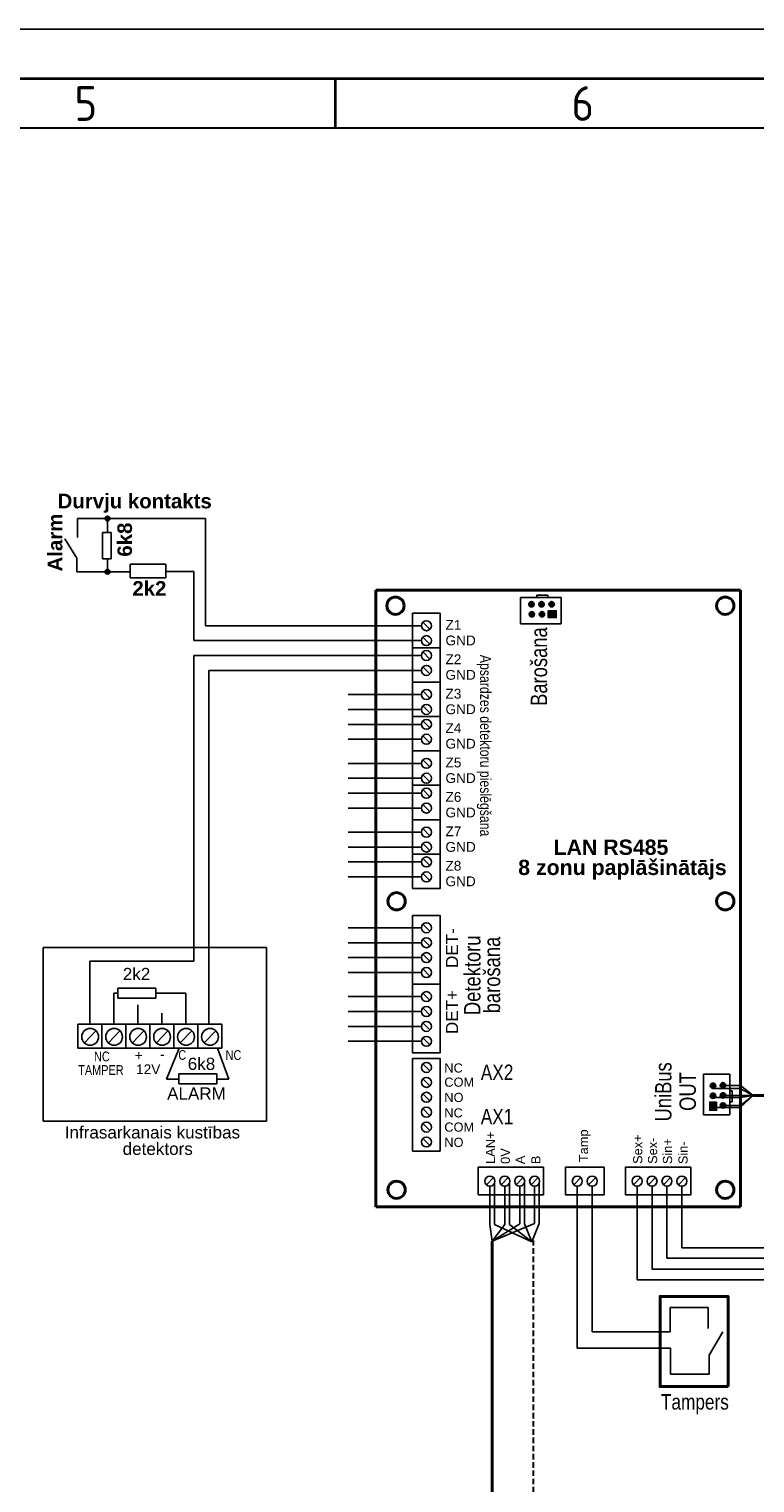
# Model space of a CAD drawing. Header units: millimetres. Extents: x -1662057 to -197461, y -941126 to 63888.
# Tile 9 of 209: x -1599149 to -1589224, y -862060 to -842181. Entities that reach past the tile are written whole.
import ezdxf

# ---------------------------------------------------------------- set-up
doc = ezdxf.new("R2010")
doc.units = ezdxf.units.MM
doc.linetypes.add('( DASHED )', pattern=[0.75, 0.5, -0.25])
doc.linetypes.add('DASHEDX2', pattern=[1.5, 1, -0.5])
doc.layers.add('ESS AS', color=5, linetype='CONTINUOUS')
doc.layers.add('Rasējuma lapa', color=7, linetype='CONTINUOUS')
doc.layers.add('VS_AS', color=5, linetype='CONTINUOUS', lineweight=25)
doc.styles.add('ARIAL', font='arialbd.ttf')
doc.styles.add('ISO', font='iso')
doc.styles.add('LV', font='arial.ttf')

# ---------------------------------------------------------------- blocks, each defined once
blk = doc.blocks.new('A2_L')
at = {"layer": 'Rasējuma lapa'}
blk.add_line((0, 420), (-594, 420), dxfattribs=at)
at = {"layer": 'Rasējuma lapa', "lineweight": 35}
for p, q in [((-5, 415), (-579, 415)), ((-342, 410), (-342, 415))]:
    blk.add_line(p, q, dxfattribs=at)
at = {"layer": 'Rasējuma lapa', "lineweight": 30}
blk.add_line((-10, 410), (-574, 410), dxfattribs=at)
at = {"layer": 'Rasējuma lapa', "style": 'ISO'}
for s, p in [('5', (-368.3, 410.75)), ('6', (-318.21, 410.75))]:
    blk.add_text(s, height=3.5, dxfattribs=at).set_placement(p)
blk = doc.blocks.new('*U1302')
at = {"layer": 'Rasējuma lapa'}
blk.add_blockref('A2_L', (0, 0), dxfattribs=at)

msp = doc.modelspace()

# ---------------------------------------------------------------- hatches: boundary and pattern name
at = {"layer": 'ESS AS', "ltscale": 10}
h = msp.add_hatch(color=0, dxfattribs=at)
edge = h.paths.add_edge_path()
edge.add_arc((-1598076.82344, -848873.53841), 32.66128, 0, 360)
h = msp.add_hatch(color=0, dxfattribs=at)
edge = h.paths.add_edge_path()
edge.add_arc((-1598076.82344, -849600.7157), 32.66128, 0, 360)
at = {"layer": 'ESS AS', "linetype": 'Continuous'}
h = msp.add_hatch(color=250, dxfattribs=at)
edge = h.paths.add_edge_path()
edge.add_arc((-1592279.57024, -850046.09253), 36.8572, 0, 360)
h = msp.add_hatch(color=250, dxfattribs=at)
edge = h.paths.add_edge_path()
edge.add_arc((-1592274.31735, -850182.75826), 36.8572, 0, 360)
h = msp.add_hatch(color=250, dxfattribs=at)
edge = h.paths.add_edge_path()
edge.add_arc((-1592141.71526, -850046.09253), 36.8572, 0, 360)
h = msp.add_hatch(color=250, dxfattribs=at)
edge = h.paths.add_edge_path()
edge.add_arc((-1592136.46238, -850182.75826), 36.8572, 0, 360)
for points in [[(-1592049.97986, -850134.4797), (-1591939.61404, -850134.4797), (-1591939.61404, -850226.81844), (-1592049.97986, -850226.81844)], [(-1589749.04072, -856852.88983), (-1589749.04072, -856963.25565), (-1589841.37946, -856963.25565), (-1589841.37946, -856852.88983)]]:
    msp.add_hatch(color=0, dxfattribs=at).paths.add_polyline_path(points)
h = msp.add_hatch(color=250, dxfattribs=at)
edge = h.paths.add_edge_path()
edge.add_arc((-1592003.86029, -850046.09253), 36.8572, 0, 360)
h = msp.add_hatch(color=250, dxfattribs=at)
edge = h.paths.add_edge_path()
edge.add_arc((-1589797.31928, -856628.55234), 36.8572, 270, 630)
h = msp.add_hatch(color=250, dxfattribs=at)
edge = h.paths.add_edge_path()
edge.add_arc((-1589797.31928, -856766.40731), 36.8572, 270, 630)
h = msp.add_hatch(color=250, dxfattribs=at)
edge = h.paths.add_edge_path()
edge.add_arc((-1589660.65355, -856623.29945), 36.8572, 270, 630)
h = msp.add_hatch(color=250, dxfattribs=at)
edge = h.paths.add_edge_path()
edge.add_arc((-1589660.65355, -856761.15443), 36.8572, 270, 630)
h = msp.add_hatch(color=250, dxfattribs=at)
edge = h.paths.add_edge_path()
edge.add_arc((-1589660.65355, -856899.00941), 36.8572, 270, 630)

# ---------------------------------------------------------------- linework, layer by layer
at = {"layer": 'ESS AS', "color": 0, "ltscale": 10}
for p, q in [((-1598489.10994, -848873.53841), (-1596737.11857, -848873.53841)), ((-1598489.10994, -848873.53841), (-1598489.10994, -849134.41547)), ((-1598076.82344, -848873.53841), (-1598076.82344, -849065.13719)), ((-1598657.82552, -849150.48353), (-1598494.07901, -849415.06875)), ((-1598144.88036, -849065.13719), (-1598024.52704, -849065.13719)), ((-1598144.88036, -849426.09024), (-1598144.88036, -849065.13719)), ((-1598024.52704, -849065.13719), (-1598024.52704, -849426.09024)), ((-1598494.07901, -849415.06875), (-1598494.07901, -849600.7157)), ((-1598494.07901, -849600.7157), (-1597765.92947, -849600.7157)), ((-1598024.52704, -849426.09024), (-1598144.88036, -849426.09024)), ((-1598076.82344, -849600.7157), (-1598076.82344, -849426.09024)), ((-1597765.92947, -849682.26356), (-1597765.92947, -849495.48875)), ((-1597765.92947, -849495.48875), (-1597276.85613, -849495.48875)), ((-1597765.92947, -849495.48875), (-1597276.85613, -849495.48875)), ((-1597276.85613, -849495.48875), (-1597276.85613, -849682.26356)), ((-1597276.85613, -849595.66076), (-1596894.19248, -849595.66076)), ((-1597276.85613, -849682.26356), (-1597765.92947, -849682.26356))]:
    msp.add_line(p, q, dxfattribs=at)
at = {"layer": 'ESS AS', "color": 0, "linetype": 'Continuous'}
for p, q in [((-1596737.11857, -848873.53841), (-1596737.11857, -850338.60924)), ((-1596894.19248, -850542.49275), (-1596894.19248, -849595.66076)), ((-1592431.44094, -849954.331), (-1591874.41327, -849954.331)), ((-1592431.44094, -850313.46088), (-1592431.44094, -849954.331)), ((-1591874.41327, -849954.331), (-1591874.41327, -850313.46088)), ((-1596737.11857, -850338.60924), (-1595436.40326, -850338.60924)), ((-1591874.41327, -850313.46088), (-1592431.44094, -850313.46088)), ((-1595436.40326, -850542.49275), (-1596894.19248, -850542.49275)), ((-1596894.19248, -854926.31419), (-1596894.19248, -850746.37625)), ((-1596894.19248, -850746.37625), (-1595436.40326, -850746.37625)), ((-1596690.54645, -854926.31419), (-1596690.54645, -850950.25976)), ((-1596690.54645, -850950.25976), (-1595436.40326, -850950.25976)), ((-1598957.10744, -857113.49525), (-1598957.10744, -854739.323)), ((-1598957.10744, -854739.323), (-1595903.4894, -854739.323)), ((-1595903.4894, -854739.323), (-1595903.4894, -857113.49525)), ((-1598481.7555, -856115.86541), (-1598481.7555, -855788.12262)), ((-1598481.7555, -855788.12262), (-1598153.8381, -855788.12262)), ((-1598392.56091, -856044.12687), (-1598236.01509, -855876.2485)), ((-1598153.8381, -855788.12262), (-1598153.8381, -856115.86541)), ((-1598153.8381, -855788.12262), (-1597825.92071, -855788.12262)), ((-1598153.8381, -856115.86541), (-1598153.8381, -855788.12262)), ((-1598064.64351, -856044.12687), (-1597908.09769, -855876.2485)), ((-1597825.92071, -855788.12262), (-1597498.00332, -855788.12262)), ((-1597825.92071, -856115.86541), (-1597825.92071, -855788.12262)), ((-1597825.92071, -855788.12262), (-1597825.92071, -856115.86541)), ((-1597736.72612, -856044.12687), (-1597580.1803, -855876.2485)), ((-1597498.00332, -856115.86541), (-1597498.00332, -855788.12262)), ((-1597498.00332, -855788.12262), (-1597498.00332, -856115.86541)), ((-1597498.00332, -855788.12262), (-1597170.08592, -855788.12262)), ((-1597408.80873, -856044.12687), (-1597252.2629, -855876.2485)), ((-1597170.08592, -855788.12262), (-1597170.08592, -856115.86541)), ((-1597170.08592, -855788.12262), (-1596842.16853, -855788.12262)), ((-1597170.08592, -856115.86541), (-1597170.08592, -855788.12262)), ((-1597080.89133, -856044.12687), (-1596924.34551, -855876.2485)), ((-1596842.16853, -855788.12262), (-1596842.16853, -856115.86541)), ((-1596842.16853, -855788.12262), (-1596514.25113, -855788.12262)), ((-1596842.16853, -856115.86541), (-1596842.16853, -855788.12262)), ((-1596752.97394, -856044.12687), (-1596596.42811, -855876.2485)), ((-1596514.25113, -855788.12262), (-1596514.25113, -856115.86541)), ((-1598153.8381, -856115.86541), (-1598481.7555, -856115.86541)), ((-1597825.92071, -856115.86541), (-1598153.8381, -856115.86541)), ((-1597498.00332, -856115.86541), (-1597825.92071, -856115.86541)), ((-1597170.08592, -856115.86541), (-1597498.00332, -856115.86541)), ((-1596842.16853, -856115.86541), (-1597170.08592, -856115.86541)), ((-1596514.25113, -856115.86541), (-1596842.16853, -856115.86541)), ((-1589928.02191, -857028.45642), (-1589928.02191, -856471.42875)), ((-1589928.02191, -856471.42875), (-1589568.89202, -856471.42875)), ((-1589568.89202, -856471.42875), (-1589568.89202, -857028.45642)), ((-1595903.4894, -857113.49525), (-1598957.10744, -857113.49525)), ((-1589568.89202, -857028.45642), (-1589928.02191, -857028.45642)), ((-1591812.72357, -858120.34971), (-1591812.72357, -857743.71099)), ((-1591812.72357, -857743.71099), (-1591284.50125, -857743.71099)), ((-1591284.50125, -857743.71099), (-1591284.50125, -858120.34971)), ((-1591284.50125, -858120.34971), (-1591812.72357, -858120.34971)), ((-1591653.2832, -860217.05423), (-1591653.2832, -858003.5283)), ((-1591449.39969, -859994.28839), (-1591449.39969, -858010.76383)), ((-1590834.56903, -858001.6979), (-1590834.56903, -859280.7502)), ((-1590630.68553, -858001.6979), (-1590630.68553, -859135.80528)), ((-1590426.80202, -858001.6979), (-1590426.80202, -858988.47131)), ((-1590222.91852, -858001.6979), (-1590222.91852, -858843.52639)), ((-1591449.39969, -859994.28839), (-1591449.39969, -859994.28839)), ((-1591653.2832, -860217.05423), (-1591653.2832, -860217.05423))]:
    msp.add_line(p, q, dxfattribs=at)
at = {"layer": 'ESS AS', "color": 0, "linetype": 'Continuous', "lineweight": 40}
for p, q in [((-1594407.80298, -849852.74351), (-1589421.75446, -849852.74351)), ((-1594407.80298, -849852.74351), (-1594407.80298, -858284.20877)), ((-1589421.75446, -849852.74351), (-1589421.75446, -858284.20877)), ((-1594407.80298, -858284.20877), (-1589421.75446, -858284.20877))]:
    msp.add_line(p, q, dxfattribs=at)
at = {"layer": 'ESS AS', "color": 0, "linetype": 'Continuous', "ltscale": 10}
for p, q in [((-1593529.02115, -850639.19967), (-1593905.65987, -850639.19967)), ((-1593529.02115, -851580.2006), (-1593905.65987, -851580.2006)), ((-1593529.02115, -852521.20152), (-1593905.65987, -852521.20152)), ((-1593529.02115, -853462.20244), (-1593905.65987, -853462.20244)), ((-1598317.7968, -855788.12262), (-1598317.7968, -854926.31419)), ((-1598317.7968, -854926.31419), (-1596894.19248, -854926.31419)), ((-1598042.35404, -854926.31419), (-1597970.79478, -854926.31419)), ((-1596690.54645, -854926.31419), (-1596690.54645, -855788.12262)), ((-1597989.87941, -855788.12262), (-1597989.87941, -855364.24273)), ((-1597989.87941, -855364.24273), (-1597935.98858, -855364.24273)), ((-1597935.98858, -855433.45876), (-1597935.98858, -855295.02669)), ((-1597935.98858, -855295.02669), (-1597416.75352, -855295.02669)), ((-1597416.75352, -855433.45876), (-1597416.75352, -855295.02669)), ((-1597006.12722, -855364.24273), (-1597416.75352, -855364.24273)), ((-1597006.12722, -855788.12262), (-1597006.12722, -855364.24273)), ((-1597935.98858, -855433.45876), (-1597416.75352, -855433.45876)), ((-1597661.96201, -855667.41638), (-1597661.96201, -855524.66681)), ((-1597661.96201, -855788.12262), (-1597661.96201, -855667.41638)), ((-1597334.04462, -855788.12262), (-1597334.04462, -855636.6493)), ((-1597095.51368, -856115.86541), (-1597267.97748, -856537.59706)), ((-1596570.5337, -856115.86541), (-1596416.35958, -856537.59706)), ((-1597267.97748, -856537.59706), (-1597102.67009, -856537.59706)), ((-1597101.78606, -856603.47286), (-1597101.78606, -856465.04079)), ((-1597101.78606, -856465.04079), (-1596582.55099, -856465.04079)), ((-1596582.55099, -856603.47286), (-1596582.55099, -856465.04079)), ((-1596416.35958, -856537.59706), (-1596581.66697, -856537.59706)), ((-1597101.78606, -856603.47286), (-1596582.55099, -856603.47286)), ((-1590222.91852, -858843.52639), (-1588967.29606, -858843.52639)), ((-1590630.68553, -859135.80528), (-1587486.90527, -859135.80528)), ((-1588345.8447, -858988.47131), (-1590426.80202, -858988.47131)), ((-1587267.88806, -859280.7502), (-1590834.56903, -859280.7502)), ((-1590383.07816, -859994.28839), (-1590383.07816, -859661.50897)), ((-1590383.07816, -859661.50897), (-1589862.59822, -859661.50897)), ((-1589862.59822, -859661.50897), (-1589862.59822, -859949.17427)), ((-1590383.07816, -859994.28839), (-1591449.39969, -859994.28839)), ((-1589850.35089, -860310.55386), (-1589660.5278, -859992.04949)), ((-1591653.2832, -860217.05423), (-1590380.51602, -860217.05423)), ((-1590380.51602, -860217.05423), (-1590380.51602, -860574.14685)), ((-1589850.35089, -860574.14685), (-1589850.35089, -860310.55386)), ((-1590380.51602, -860574.14685), (-1589850.35089, -860574.14685))]:
    msp.add_line(p, q, dxfattribs=at)
at = {"layer": 'ESS AS', "color": 6, "linetype": 'Continuous'}
for p, q in [((-1592848.11453, -858001.6979), (-1592848.11453, -858526.98418)), ((-1592784.0881, -857956.90285), (-1592784.0881, -858526.98418)), ((-1592644.23102, -858001.6979), (-1592644.23102, -858524.2129)), ((-1592580.2046, -857956.90285), (-1592580.2046, -858524.2129)), ((-1592440.34752, -858001.6979), (-1592440.34752, -858515.89763)), ((-1592376.32109, -857956.90285), (-1592376.32109, -858515.89763)), ((-1592236.46401, -858001.6979), (-1592236.46401, -858510.35436)), ((-1592172.43759, -857956.90285), (-1592172.43759, -858510.35436)), ((-1592848.11453, -858526.98418), (-1592816.43337, -858752.17114)), ((-1592236.46401, -858510.35436), (-1592816.43337, -858752.17114)), ((-1592440.34752, -858515.89763), (-1592816.43337, -858752.17114)), ((-1592644.23102, -858524.2129), (-1592816.43337, -858752.17114)), ((-1592784.0881, -858526.98418), (-1592272.37197, -858761.33981)), ((-1592580.2046, -858524.2129), (-1592272.37197, -858761.33981)), ((-1592376.32109, -858515.89763), (-1592272.37197, -858761.33981)), ((-1592172.43759, -858510.35436), (-1592272.37197, -858761.33981))]:
    msp.add_line(p, q, dxfattribs=at)
at = {"layer": 'ESS AS', "color": 0, "linetype": 'Continuous'}
for points in [[(-1592206.58652, -849954.331), (-1592056.20047, -849954.331), (-1592056.20047, -849921.37727), (-1592206.58652, -849921.37727)], [(-1593905.65987, -850168.69921), (-1593529.02115, -850168.69921), (-1593529.02115, -851109.70013), (-1593905.65987, -851109.70013)], [(-1593905.65987, -850168.69921), (-1593529.02115, -850168.69921), (-1593529.02115, -851109.70013), (-1593905.65987, -851109.70013)], [(-1592049.97986, -850134.4797), (-1591939.61404, -850134.4797), (-1591939.61404, -850226.81844), (-1592049.97986, -850226.81844)], [(-1593905.65987, -851109.70013), (-1593529.02115, -851109.70013), (-1593529.02115, -852050.70106), (-1593905.65987, -852050.70106)], [(-1593905.65987, -851109.70013), (-1593529.02115, -851109.70013), (-1593529.02115, -852050.70106), (-1593905.65987, -852050.70106)], [(-1593905.65987, -852050.70106), (-1593529.02115, -852050.70106), (-1593529.02115, -852991.70198), (-1593905.65987, -852991.70198)], [(-1593905.65987, -852050.70106), (-1593529.02115, -852050.70106), (-1593529.02115, -852991.70198), (-1593905.65987, -852991.70198)], [(-1593905.65987, -852991.70198), (-1593529.02115, -852991.70198), (-1593529.02115, -853932.7029), (-1593905.65987, -853932.7029)], [(-1593905.65987, -852991.70198), (-1593529.02115, -852991.70198), (-1593529.02115, -853932.7029), (-1593905.65987, -853932.7029)], [(-1593905.65987, -854299.10078), (-1593529.02115, -854299.10078), (-1593529.02115, -855240.1017), (-1593905.65987, -855240.1017)], [(-1593905.65987, -854299.10078), (-1593529.02115, -854299.10078), (-1593529.02115, -855240.1017), (-1593905.65987, -855240.1017)], [(-1593905.65987, -855240.1017), (-1593529.02115, -855240.1017), (-1593529.02115, -856181.10262), (-1593905.65987, -856181.10262)], [(-1593905.65987, -855240.1017), (-1593529.02115, -855240.1017), (-1593529.02115, -856181.10262), (-1593905.65987, -856181.10262)], [(-1593905.65987, -856255.11185), (-1593529.02115, -856255.11185), (-1593529.02115, -857522.9523), (-1593905.65987, -857522.9523)], [(-1589568.89202, -856696.28317), (-1589568.89202, -856846.66922), (-1589535.93829, -856846.66922), (-1589535.93829, -856696.28317)], [(-1589749.04072, -856852.88983), (-1589749.04072, -856963.25565), (-1589841.37946, -856963.25565), (-1589841.37946, -856852.88983)], [(-1592112.93138, -857743.71099), (-1592112.93138, -858120.34971), (-1593007.5549, -858120.34971), (-1593007.5549, -857743.71099)], [(-1590099.38588, -857743.71099), (-1590099.38588, -858120.34971), (-1590994.00941, -858120.34971), (-1590994.00941, -857743.71099)]]:
    msp.add_lwpolyline(points, close=True, dxfattribs=at)
at = {"layer": 'ESS AS', "color": 0, "linetype": 'Continuous', "ltscale": 50}
for points in [[(-1593783.9822, -850338.60924), (-1595436.40326, -850338.60924)], [(-1593783.9822, -850338.60924), (-1595436.40326, -850338.60924)], [(-1593783.9822, -850542.49275), (-1595436.40326, -850542.49275)], [(-1593783.9822, -850542.49275), (-1595436.40326, -850542.49275)], [(-1593783.9822, -850746.37625), (-1595436.40326, -850746.37625)], [(-1593783.9822, -850746.37625), (-1595436.40326, -850746.37625)], [(-1593783.9822, -850950.25976), (-1595436.40326, -850950.25976)], [(-1593783.9822, -850950.25976), (-1595436.40326, -850950.25976)], [(-1593783.9822, -851279.61016), (-1594785.69153, -851279.61016)], [(-1593783.9822, -851279.61016), (-1594785.69153, -851279.61016)], [(-1593783.9822, -851483.49367), (-1594785.69153, -851483.49367)], [(-1593783.9822, -851483.49367), (-1594785.69153, -851483.49367)], [(-1593783.9822, -851687.37718), (-1594785.69153, -851687.37718)], [(-1593783.9822, -851687.37718), (-1594785.69153, -851687.37718)], [(-1593783.9822, -851891.26068), (-1594785.69153, -851891.26068)], [(-1593783.9822, -851891.26068), (-1594785.69153, -851891.26068)], [(-1593783.9822, -852220.61108), (-1594785.69153, -852220.61108)], [(-1593783.9822, -852220.61108), (-1594785.69153, -852220.61108)], [(-1593783.9822, -852424.49459), (-1594785.69153, -852424.49459)], [(-1593783.9822, -852424.49459), (-1594785.69153, -852424.49459)], [(-1593783.9822, -852628.3781), (-1594785.69153, -852628.3781)], [(-1593783.9822, -852628.3781), (-1594785.69153, -852628.3781)], [(-1593783.9822, -852832.2616), (-1594785.69153, -852832.2616)], [(-1593783.9822, -852832.2616), (-1594785.69153, -852832.2616)], [(-1593783.9822, -853161.61201), (-1594785.69153, -853161.61201)], [(-1593783.9822, -853161.61201), (-1594785.69153, -853161.61201)], [(-1593783.9822, -853365.49551), (-1594785.69153, -853365.49551)], [(-1593783.9822, -853365.49551), (-1594785.69153, -853365.49551)], [(-1593783.9822, -853569.37902), (-1594785.69153, -853569.37902)], [(-1593783.9822, -853569.37902), (-1594785.69153, -853569.37902)], [(-1593783.9822, -853773.26252), (-1594785.69153, -853773.26252)], [(-1593783.9822, -853773.26252), (-1594785.69153, -853773.26252)], [(-1593783.9822, -854469.01081), (-1594785.69153, -854469.01081)], [(-1593783.9822, -854469.01081), (-1594785.69153, -854469.01081)], [(-1593783.9822, -854672.89431), (-1594785.69153, -854672.89431)], [(-1593783.9822, -854672.89431), (-1594785.69153, -854672.89431)], [(-1593783.9822, -854876.77782), (-1594785.69153, -854876.77782)], [(-1593783.9822, -854876.77782), (-1594785.69153, -854876.77782)], [(-1593783.9822, -855080.66132), (-1594785.69153, -855080.66132)], [(-1593783.9822, -855080.66132), (-1594785.69153, -855080.66132)], [(-1593783.9822, -855410.01173), (-1594785.69153, -855410.01173)], [(-1593783.9822, -855410.01173), (-1594785.69153, -855410.01173)], [(-1593783.9822, -855613.89523), (-1594785.69153, -855613.89523)], [(-1593783.9822, -855613.89523), (-1594785.69153, -855613.89523)], [(-1593783.9822, -855817.77874), (-1594785.69153, -855817.77874)], [(-1593783.9822, -855817.77874), (-1594785.69153, -855817.77874)], [(-1593783.9822, -856021.66225), (-1594785.69153, -856021.66225)], [(-1593783.9822, -856021.66225), (-1594785.69153, -856021.66225)]]:
    msp.add_lwpolyline(points, dxfattribs=at)
at = {"layer": 'ESS AS', "color": 0, "linetype": 'Continuous'}
for points in [[(-1593667.64943, -850386.81628), (-1593764.00573, -850290.40221)], [(-1593667.64943, -850386.81628), (-1593764.00573, -850290.40221)], [(-1593667.64943, -850590.69979), (-1593764.00573, -850494.28571)], [(-1593667.64943, -850590.69979), (-1593764.00573, -850494.28571)], [(-1593667.64943, -850794.58329), (-1593764.00573, -850698.16922)], [(-1593667.64943, -850794.58329), (-1593764.00573, -850698.16922)], [(-1593667.64943, -850998.4668), (-1593764.00573, -850902.05272)], [(-1593667.64943, -850998.4668), (-1593764.00573, -850902.05272)], [(-1593667.64943, -851327.8172), (-1593764.00573, -851231.40313)], [(-1593667.64943, -851327.8172), (-1593764.00573, -851231.40313)], [(-1593667.64943, -851531.70071), (-1593764.00573, -851435.28663)], [(-1593667.64943, -851531.70071), (-1593764.00573, -851435.28663)], [(-1593667.64943, -851735.58421), (-1593764.00573, -851639.17014)], [(-1593667.64943, -851735.58421), (-1593764.00573, -851639.17014)], [(-1593667.64943, -851939.46772), (-1593764.00573, -851843.05364)], [(-1593667.64943, -851939.46772), (-1593764.00573, -851843.05364)], [(-1593667.64943, -852268.81812), (-1593764.00573, -852172.40405)], [(-1593667.64943, -852268.81812), (-1593764.00573, -852172.40405)], [(-1593667.64943, -852472.70163), (-1593764.00573, -852376.28755)], [(-1593667.64943, -852472.70163), (-1593764.00573, -852376.28755)], [(-1593667.64943, -852676.58513), (-1593764.00573, -852580.17106)], [(-1593667.64943, -852676.58513), (-1593764.00573, -852580.17106)], [(-1593667.64943, -852880.46864), (-1593764.00573, -852784.05456)], [(-1593667.64943, -852880.46864), (-1593764.00573, -852784.05456)], [(-1593667.64943, -853209.81904), (-1593764.00573, -853113.40497)], [(-1593667.64943, -853209.81904), (-1593764.00573, -853113.40497)], [(-1593667.64943, -853413.70255), (-1593764.00573, -853317.28847)], [(-1593667.64943, -853413.70255), (-1593764.00573, -853317.28847)], [(-1593667.64943, -853617.58605), (-1593764.00573, -853521.17198)], [(-1593667.64943, -853617.58605), (-1593764.00573, -853521.17198)], [(-1593667.64943, -853821.46956), (-1593764.00573, -853725.05548)], [(-1593667.64943, -853821.46956), (-1593764.00573, -853725.05548)], [(-1593667.64943, -854517.21785), (-1593764.00573, -854420.80377)], [(-1593667.64943, -854517.21785), (-1593764.00573, -854420.80377)], [(-1593667.64943, -854721.10135), (-1593764.00573, -854624.68728)], [(-1593667.64943, -854721.10135), (-1593764.00573, -854624.68728)], [(-1593667.64943, -854924.98486), (-1593764.00573, -854828.57078)], [(-1593667.64943, -854924.98486), (-1593764.00573, -854828.57078)], [(-1593667.64943, -855128.86836), (-1593764.00573, -855032.45429)], [(-1593667.64943, -855128.86836), (-1593764.00573, -855032.45429)], [(-1593667.64943, -855458.21877), (-1593764.00573, -855361.80469)], [(-1593667.64943, -855458.21877), (-1593764.00573, -855361.80469)], [(-1593667.64943, -855662.10227), (-1593764.00573, -855565.6882)], [(-1593667.64943, -855662.10227), (-1593764.00573, -855565.6882)], [(-1593667.64943, -855865.98578), (-1593764.00573, -855769.5717)], [(-1593667.64943, -855865.98578), (-1593764.00573, -855769.5717)], [(-1593667.64943, -856069.86928), (-1593764.00573, -855973.45521)], [(-1593667.64943, -856069.86928), (-1593764.00573, -855973.45521)], [(-1593667.64943, -856426.85152), (-1593764.00573, -856330.43745)], [(-1593667.64943, -856426.85152), (-1593764.00573, -856330.43745)], [(-1593667.64943, -856630.73503), (-1593764.00573, -856534.32095)], [(-1593667.64943, -856630.73503), (-1593764.00573, -856534.32095)], [(-1593667.64943, -856834.61854), (-1593764.00573, -856738.20446)], [(-1593667.64943, -856834.61854), (-1593764.00573, -856738.20446)], [(-1593667.64943, -857038.50204), (-1593764.00573, -856942.08797)], [(-1593667.64943, -857038.50204), (-1593764.00573, -856942.08797)], [(-1593667.64943, -857242.38555), (-1593764.00573, -857145.97147)], [(-1593667.64943, -857242.38555), (-1593764.00573, -857145.97147)], [(-1593667.64943, -857446.26905), (-1593764.00573, -857349.85498)], [(-1593667.64943, -857446.26905), (-1593764.00573, -857349.85498)], [(-1592896.32156, -857981.72143), (-1592799.90749, -857885.36513)], [(-1592896.32156, -857981.72143), (-1592799.90749, -857885.36513)], [(-1592692.43806, -857981.72143), (-1592596.02398, -857885.36513)], [(-1592692.43806, -857981.72143), (-1592596.02398, -857885.36513)], [(-1592488.55455, -857981.72143), (-1592392.14048, -857885.36513)], [(-1592488.55455, -857981.72143), (-1592392.14048, -857885.36513)], [(-1592284.67105, -857981.72143), (-1592188.25697, -857885.36513)], [(-1592284.67105, -857981.72143), (-1592188.25697, -857885.36513)], [(-1591701.49023, -857981.72143), (-1591605.07616, -857885.36513)], [(-1591701.49023, -857981.72143), (-1591605.07616, -857885.36513)], [(-1591497.60673, -857981.72143), (-1591401.19265, -857885.36513)], [(-1591497.60673, -857981.72143), (-1591401.19265, -857885.36513)], [(-1590882.77607, -857981.72143), (-1590786.36199, -857885.36513)], [(-1590882.77607, -857981.72143), (-1590786.36199, -857885.36513)], [(-1590678.89256, -857981.72143), (-1590582.47849, -857885.36513)], [(-1590678.89256, -857981.72143), (-1590582.47849, -857885.36513)], [(-1590475.00906, -857981.72143), (-1590378.59498, -857885.36513)], [(-1590475.00906, -857981.72143), (-1590378.59498, -857885.36513)], [(-1590271.12555, -857981.72143), (-1590174.71148, -857885.36513)], [(-1590271.12555, -857981.72143), (-1590174.71148, -857885.36513)]]:
    msp.add_lwpolyline(points, dxfattribs=at)
at = {"layer": 'ESS AS', "color": 5, "linetype": 'Continuous', "const_width": 42.10832}
msp.add_lwpolyline([(-1589247.46858, -856761.15443), (-1587738.08561, -856761.15443), (-1587738.08561, -851240.91272), (-1586434.94373, -851240.91272)], dxfattribs=at)
at = {"layer": 'ESS AS', "color": 0, "linetype": 'Continuous', "ltscale": 10}
msp.add_lwpolyline([(-1597909.27818, -855882.09839), (-1597906.68734, -855877.58615)], dxfattribs=at)
at = {"layer": 'ESS AS', "color": 5, "linetype": 'Continuous'}
for points in [[(-1589797.31928, -856665.40953), (-1589425.96077, -856665.40953), (-1589247.46858, -856761.15443)], [(-1589623.79635, -856623.29945), (-1589421.75446, -856623.29945), (-1589247.46858, -856761.15443)], [(-1589767.11809, -856787.5341), (-1589422.82765, -856787.5341), (-1589247.46858, -856761.15443)], [(-1589749.04072, -856928.06396), (-1589424.74298, -856928.06396), (-1589247.46858, -856761.15443)], [(-1589623.79635, -856761.15443), (-1589247.46858, -856761.15443)], [(-1589623.79635, -856899.00941), (-1589419.96919, -856899.00941), (-1589247.46858, -856761.15443)]]:
    msp.add_lwpolyline(points, dxfattribs=at)
at = {"layer": 'ESS AS', "color": 6, "linetype": 'DASHEDX2', "ltscale": 150, "const_width": 40.5}
msp.add_lwpolyline([(-1591959.79158, -869047.22173), (-1590533.98355, -869047.22173), (-1590533.98355, -867259.0586), (-1592816.43337, -867259.0586), (-1592816.43337, -858752.17114)], dxfattribs=at)
at = {"layer": 'ESS AS', "color": 0, "linetype": 'Continuous', "lineweight": 40, "ltscale": 10}
msp.add_lwpolyline([(-1589591.24215, -860742.31492), (-1589591.24215, -859509.62782), (-1590520.37589, -859509.62782), (-1590520.37589, -860742.31492)], close=True, dxfattribs=at)
at = {"layer": 'ESS AS', "color": 0, "ltscale": 10}
for centre in [(-1598076.82344, -848873.53841), (-1598076.82344, -849600.7157)]:
    msp.add_circle(centre, 32.66128, dxfattribs=at)
at = {"layer": 'ESS AS', "color": 0, "linetype": 'Continuous', "lineweight": 40}
for centre in [(-1594138.68581, -850065.53764), (-1589629.88838, -850065.53764), (-1594124.01512, -854107.18545), (-1589629.88838, -854107.18545), (-1594124.01512, -858051.8638), (-1589629.88838, -858051.8638)]:
    msp.add_circle(centre, 118.27407, dxfattribs=at)
at = {"layer": 'ESS AS', "color": 250, "linetype": 'Continuous'}
for centre in [(-1592279.57024, -850046.09253), (-1592274.31735, -850182.75826), (-1592141.71526, -850046.09253), (-1592136.46238, -850182.75826), (-1592003.86029, -850046.09253), (-1589797.31928, -856628.55234), (-1589797.31928, -856766.40731), (-1589660.65355, -856623.29945), (-1589660.65355, -856761.15443), (-1589660.65355, -856899.00941)]:
    msp.add_circle(centre, 36.8572, dxfattribs=at)
at = {"layer": 'ESS AS', "color": 0, "linetype": 'Continuous'}
for centre, radius in [((-1593715.82758, -850338.60924), 68.15462), ((-1593715.82758, -850338.60924), 68.15462), ((-1593715.82758, -850542.49275), 68.15462), ((-1593715.82758, -850542.49275), 68.15462), ((-1593715.82758, -850746.37625), 68.15462), ((-1593715.82758, -850746.37625), 68.15462), ((-1593715.82758, -850950.25976), 68.15462), ((-1593715.82758, -850950.25976), 68.15462), ((-1593715.82758, -851279.61016), 68.15462), ((-1593715.82758, -851279.61016), 68.15462), ((-1593715.82758, -851483.49367), 68.15462), ((-1593715.82758, -851483.49367), 68.15462), ((-1593715.82758, -851687.37718), 68.15462), ((-1593715.82758, -851687.37718), 68.15462), ((-1593715.82758, -851891.26068), 68.15462), ((-1593715.82758, -851891.26068), 68.15462), ((-1593715.82758, -852220.61108), 68.15462), ((-1593715.82758, -852220.61108), 68.15462), ((-1593715.82758, -852424.49459), 68.15462), ((-1593715.82758, -852424.49459), 68.15462), ((-1593715.82758, -852628.3781), 68.15462), ((-1593715.82758, -852628.3781), 68.15462), ((-1593715.82758, -852832.2616), 68.15462), ((-1593715.82758, -852832.2616), 68.15462), ((-1593715.82758, -853161.61201), 68.15462), ((-1593715.82758, -853161.61201), 68.15462), ((-1593715.82758, -853365.49551), 68.15462), ((-1593715.82758, -853365.49551), 68.15462), ((-1593715.82758, -853569.37902), 68.15462), ((-1593715.82758, -853569.37902), 68.15462), ((-1593715.82758, -853773.26252), 68.15462), ((-1593715.82758, -853773.26252), 68.15462), ((-1593715.82758, -854469.01081), 68.15462), ((-1593715.82758, -854469.01081), 68.15462), ((-1593715.82758, -854672.89431), 68.15462), ((-1593715.82758, -854672.89431), 68.15462), ((-1593715.82758, -854876.77782), 68.15462), ((-1593715.82758, -854876.77782), 68.15462), ((-1593715.82758, -855080.66132), 68.15462), ((-1593715.82758, -855080.66132), 68.15462), ((-1593715.82758, -855410.01173), 68.15462), ((-1593715.82758, -855410.01173), 68.15462), ((-1593715.82758, -855613.89523), 68.15462), ((-1593715.82758, -855613.89523), 68.15462), ((-1593715.82758, -855817.77874), 68.15462), ((-1593715.82758, -855817.77874), 68.15462), ((-1598314.288, -855960.18769), 114.77123), ((-1597986.3706, -855960.18769), 114.77123), ((-1597658.45321, -855960.18769), 114.77123), ((-1597330.53581, -855960.18769), 114.77123), ((-1597002.61842, -855960.18769), 114.77123), ((-1596674.70103, -855960.18769), 114.77123), ((-1593715.82758, -856021.66225), 68.15462), ((-1593715.82758, -856021.66225), 68.15462), ((-1593715.82758, -856378.64449), 68.15462), ((-1593715.82758, -856378.64449), 68.15462), ((-1593715.82758, -856582.52799), 68.15462), ((-1593715.82758, -856582.52799), 68.15462), ((-1593715.82758, -856786.4115), 68.15462), ((-1593715.82758, -856786.4115), 68.15462), ((-1593715.82758, -856990.295), 68.15462), ((-1593715.82758, -856990.295), 68.15462), ((-1593715.82758, -857194.17851), 68.15462), ((-1593715.82758, -857194.17851), 68.15462), ((-1593715.82758, -857398.06201), 68.15462), ((-1593715.82758, -857398.06201), 68.15462), ((-1592848.11453, -857933.54328), 68.15462), ((-1592848.11453, -857933.54328), 68.15462), ((-1592644.23102, -857933.54328), 68.15462), ((-1592644.23102, -857933.54328), 68.15462), ((-1592440.34752, -857933.54328), 68.15462), ((-1592440.34752, -857933.54328), 68.15462), ((-1592236.46401, -857933.54328), 68.15462), ((-1592236.46401, -857933.54328), 68.15462), ((-1591653.2832, -857933.54328), 68.15462), ((-1591653.2832, -857933.54328), 68.15462), ((-1591449.39969, -857933.54328), 68.15462), ((-1591449.39969, -857933.54328), 68.15462), ((-1590834.56903, -857933.54328), 68.15462), ((-1590834.56903, -857933.54328), 68.15462), ((-1590630.68553, -857933.54328), 68.15462), ((-1590630.68553, -857933.54328), 68.15462), ((-1590426.80202, -857933.54328), 68.15462), ((-1590426.80202, -857933.54328), 68.15462), ((-1590222.91852, -857933.54328), 68.15462), ((-1590222.91852, -857933.54328), 68.15462)]:
    msp.add_circle(centre, radius, dxfattribs=at)
at = {"layer": 'VS_AS', "color": 6, "linetype": '( DASHED )', "lineweight": 30, "ltscale": 150}
msp.add_lwpolyline([(-1565311.39131, -858760.32813), (-1565311.39131, -863426.39404), (-1592251.73591, -863426.39404), (-1592251.73591, -858745.06042)], dxfattribs=at)

# ---------------------------------------------------------------- block references
at = {"layer": 'Rasējuma lapa', "xscale": 135.6730224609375, "yscale": 135.6730224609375, "zscale": 135.6730224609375}
msp.add_blockref('*U1302', (-1548560.09211, -899163.79365), dxfattribs=at)

# ---------------------------------------------------------------- texts
at = {"layer": 'ESS AS', "color": 0, "style": 'ARIAL'}
for s, height, p in [('Durvju kontakts', 199.6592298, (-1598758.46296, -848733.92442)), ('2k2', 199.65923, (-1597736.40657, -849929.42793))]:
    msp.add_text(s, height=height, dxfattribs=at).set_placement(p)
for s, p in [('Alarm', (-1598693.48594, -849597.37213)), ('6k8', (-1597741.90192, -849394.70489))]:
    msp.add_text(s, height=199.65923, rotation=90, dxfattribs=at).set_placement(p)
at = {"layer": 'ESS AS', "color": 0, "linetype": 'Continuous', "style": 'LV'}
for s, height, p in [('Z1', 133.54958, (-1593455.3692, -850394.39859)), ('GND', 133.54958, (-1593455.3692, -850607.21407)), ('Z2', 133.54958, (-1593455.3692, -850864.89905)), ('GND', 133.54958, (-1593455.3692, -851077.71453)), ('Z3', 133.54958, (-1593455.3692, -851335.39951)), ('GND', 133.54958, (-1593455.3692, -851548.21499)), ('Z4', 133.54958, (-1593455.3692, -851805.89997)), ('GND', 133.54958, (-1593455.3692, -852018.71545)), ('Z5', 133.54958, (-1593455.3692, -852276.40043)), ('GND', 133.54958, (-1593455.3692, -852489.21591)), ('Z6', 133.54958, (-1593455.3692, -852746.90089)), ('GND', 133.54958, (-1593455.3692, -852959.71637)), ('Z7', 133.54958, (-1593455.3692, -853217.40135)), ('GND', 133.54958, (-1593455.3692, -853430.21683)), ('Z8', 133.54958, (-1593455.3692, -853687.90181)), ('GND', 133.54958, (-1593455.3692, -853900.71729)), ('NC', 125.202731, (-1593470.99772, -856448.42584)), ('COM', 125.202731, (-1593470.99772, -856642.52027)), ('NO', 125.202731, (-1593470.99772, -856851.39821)), ('NC', 125.202731, (-1593470.99772, -857062.64998)), ('COM', 125.202731, (-1593470.99772, -857256.74441)), ('NO', 125.202731, (-1593470.99772, -857465.62235))]:
    msp.add_text(s, height=height, dxfattribs=at).set_placement(p)
at = {"layer": 'ESS AS', "color": 0, "linetype": 'Continuous', "style": 'LV', "width": 0.8}
for s, height, rotation, p in [('Barošana', 224.577701, 90, (-1592065.4886, -851435.23541)), ('Apsardzes detektoru pieslēgšana', 150.243277, 270, (-1592981.81383, -850736.93035)), ('Detektoru ', 224.577701, 90, (-1592976.82674, -855662.81912)), (' barošana', 224.577701, 90, (-1592707.49625, -855708.0888)), ('UniBus', 224.577701, 90, (-1590364.70376, -857117.15755)), ('OUT', 224.577701, 90, (-1590031.20568, -856972.39925))]:
    msp.add_text(s, height=height, rotation=rotation, dxfattribs=at).set_placement(p)
at = {"layer": 'ESS AS', "color": 6, "linetype": 'Continuous', "style": 'ARIAL'}
for s, p in [('LAN RS485 ', (-1591978.15822, -853471.78426)), ('8 zonu paplāšinātājs', (-1592460.77205, -853747.53823))]:
    msp.add_text(s, height=208.671218, dxfattribs=at).set_placement(p)
at = {"layer": 'ESS AS', "color": 0, "linetype": 'Continuous', "style": 'LV'}
for s, height, p in [('DET-', 166.936974, (-1593283.01828, -855018.52064)), ('DET+', 166.936974, (-1593283.01828, -855922.35583)), ('LAN+', 125.202731, (-1592777.84506, -857697.59406)), ('Tamp', 125.202731, (-1591505.82231, -857673.44315)), ('Sex+', 125.202731, (-1590764.29956, -857697.59406)), ('0V', 125.202731, (-1592574.34752, -857697.59406)), ('Sex-', 125.202731, (-1590560.80203, -857697.59406)), ('Sin+', 125.202731, (-1590356.59247, -857701.09859)), ('Sin-', 125.202731, (-1590144.30636, -857701.09859)), ('A', 125.20273, (-1592370.13797, -857701.09859)), ('B', 125.20273, (-1592157.85186, -857701.09859))]:
    msp.add_text(s, height=height, rotation=90, dxfattribs=at).set_placement(p)
at = {"layer": 'ESS AS', "color": 0, "linetype": 'Continuous', "lineweight": 15, "style": 'LV'}
for s, height, p in [('2k2', 166.936974, (-1597867.44041, -855184.44138)), ('+', 133.54958, (-1597703.03397, -856279.36691)), ('12V', 133.54958, (-1597686.09552, -856470.04165)), ('-', 133.54958, (-1597360.15153, -856264.75222)), ('6k8', 166.936974, (-1596979.40881, -856412.43396)), ('ALARM', 166.936974, (-1597261.58259, -856818.99608)), ('Infrasarkanais kustības', 166.9369744, (-1598661.544, -857349.84768)), ('detektors', 166.936974, (-1597869.44171, -857574.30944))]:
    msp.add_text(s, height=height, dxfattribs=at).set_placement(p)
at = {"layer": 'ESS AS', "color": 0, "linetype": 'Continuous', "lineweight": 15, "style": 'LV', "width": 0.8}
for s, p in [('NC', (-1598261.5142, -856294.6085)), ('C', (-1597108.62038, -856274.55189)), ('NC', (-1596462.08766, -856276.02325)), ('TAMPER', (-1598477.3953, -856480.78166))]:
    msp.add_text(s, height=133.54958, dxfattribs=at).set_placement(p)
at = {"layer": 'ESS AS', "color": 0, "linetype": 'Continuous', "style": 'LV', "width": 0.8}
for s, p in [('AX2', (-1592972.00647, -856550.19642)), ('AX1', (-1592972.00647, -857155.33)), ('Tampers', (-1590508.96655, -861056.49402))]:
    msp.add_text(s, height=210.541594, dxfattribs=at).set_placement(p)

doc.saveas('drawing.dxf')
